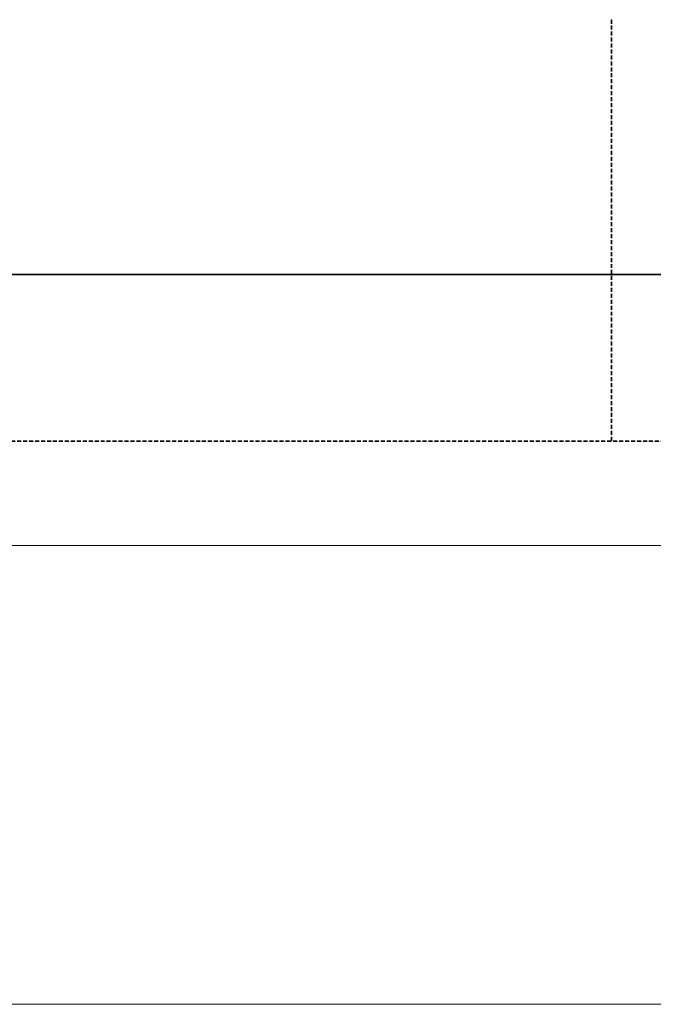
# Model space of a CAD drawing. Header units: millimetres. Extents: x 17747 to 112039, y -74980 to 446921.
# Tile 178 of 256: x 69974 to 70278, y -74980 to -74508. Entities that reach past the tile are written whole.
import ezdxf

# ---------------------------------------------------------------- set-up
doc = ezdxf.new("R2010")
doc.units = ezdxf.units.MM
doc.linetypes.add('phl_thick', pattern=[0])
doc.linetypes.add('VERDECKT', pattern=[9.525, 6.35, -3.175])
for name, color, linetype, lineweight in [('UT_SCHÉMA_PŘÍVOD', 10, 'Continuous', 35), ('UT_SCHÉMA_ZPÁTEČKA', 172, 'VERDECKT', 35), ('VZT_50 POPIS - OBECNE', 7, 'Continuous', 5)]:
    doc.layers.add(name, color=color, linetype=linetype, lineweight=lineweight)

msp = doc.modelspace()

# ---------------------------------------------------------------- linework, layer by layer
at = {"color": 0, "linetype": 'Continuous', "lineweight": -2}
msp.add_arc((70257.75, -74493.06), 15.1, 269.292, 270.708, dxfattribs=at)
at = {"layer": 'UT_SCHÉMA_PŘÍVOD'}
msp.add_line((69732.75, -74630.31), (76332.75, -74630.31), dxfattribs=at)
at = {"layer": 'UT_SCHÉMA_ZPÁTEČKA', "ltscale": 0.3}
for p, q in [((70257.75, -74508.16), (70257.75, -74710.31)), ((69652.75, -74710.31), (76382.75, -74710.6))]:
    msp.add_line(p, q, dxfattribs=at)
at = {"layer": 'VZT_50 POPIS - OBECNE', "linetype": 'phl_thick'}
for p, q in [((57167.95, -74760.31), (76932.75, -74760.31)), ((57167.95, -74980.31), (76932.75, -74980.31))]:
    msp.add_line(p, q, dxfattribs=at)

doc.saveas('drawing.dxf')
